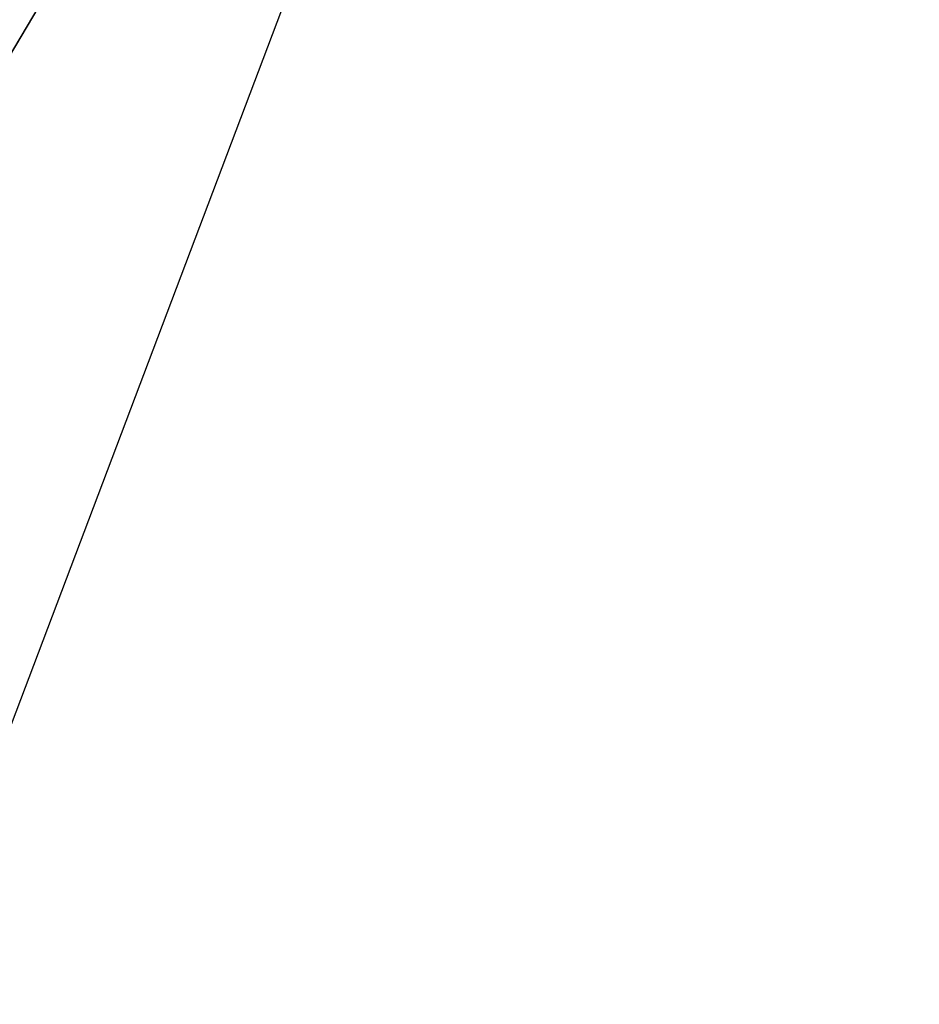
# Model space of a CAD drawing. Header units: millimetres. Extents: x -94 to 106, y 12 to 212.
# Tile 236 of 256: x -16.671 to -16.559, y 121.746 to 121.87. Entities that reach past the tile are written whole.
import ezdxf

# ---------------------------------------------------------------- set-up
doc = ezdxf.new("R2010")
doc.units = ezdxf.units.MM
doc.header["$LTSCALE"] = 25.4
doc.layers.get('0').update_dxf_attribs({"true_color": 0xff5454})

# ---------------------------------------------------------------- blocks, each defined once
blk = doc.blocks.new('AMALFI-M-9152-9153.STL')
at = {"color": 250, "true_color": 0x262626}
mesh = blk.add_polyface(dxfattribs=at)
corners = [(-8.45522, 131.79745, 250.636), (-12.93012, 116.85503, 253.93736), (-16.65864, 119.24105, 250.83824), (-4.72671, 129.41142, 253.73514)]
mesh.append_faces([[corners[k] for k in face] for face in [(0, 1, 2), (1, 0, 3)]], dxfattribs={"vtx0": -1, "color": 250})
at = {"color": 18, "true_color": 0x000000}
mesh = blk.add_polyface(dxfattribs=at)
corners = [(-23.08562, 129.1015, 176.38319), (-13.55321, 121.752, 176.77533), (-23.59924, 128.31534, 176.77533), (-13.03959, 122.53818, 176.38319)]
mesh.append_faces([[corners[k] for k in face] for face in [(0, 1, 2), (1, 0, 3)]], dxfattribs={"vtx0": -1, "color": 18})
at = {"color": 250, "true_color": 0x262626}
mesh = blk.add_polyface(dxfattribs=at)
corners = [(-16.674, 122.05344, 158.79599), (-16.95807, 121.38469, 158.79599), (-16.58447, 122.01386, 159.41402)]
mesh.append_faces([[corners[k] for k in face] for face in [(0, 1, 2)]], dxfattribs={"color": 250})
mesh = blk.add_polyface(dxfattribs=at)
corners = [(-16.58447, 122.01386, 159.41402), (-16.95807, 121.38469, 158.79599), (-17.53949, 119.49231, 159.41402)]
mesh.append_faces([[corners[k] for k in face] for face in [(0, 1, 2)]], dxfattribs={"color": 250})

msp = doc.modelspace()

# ---------------------------------------------------------------- block references
at = {"color": 0}
msp.add_blockref('AMALFI-M-9152-9153.STL', (0, 0), dxfattribs=at)

doc.saveas('drawing.dxf')
